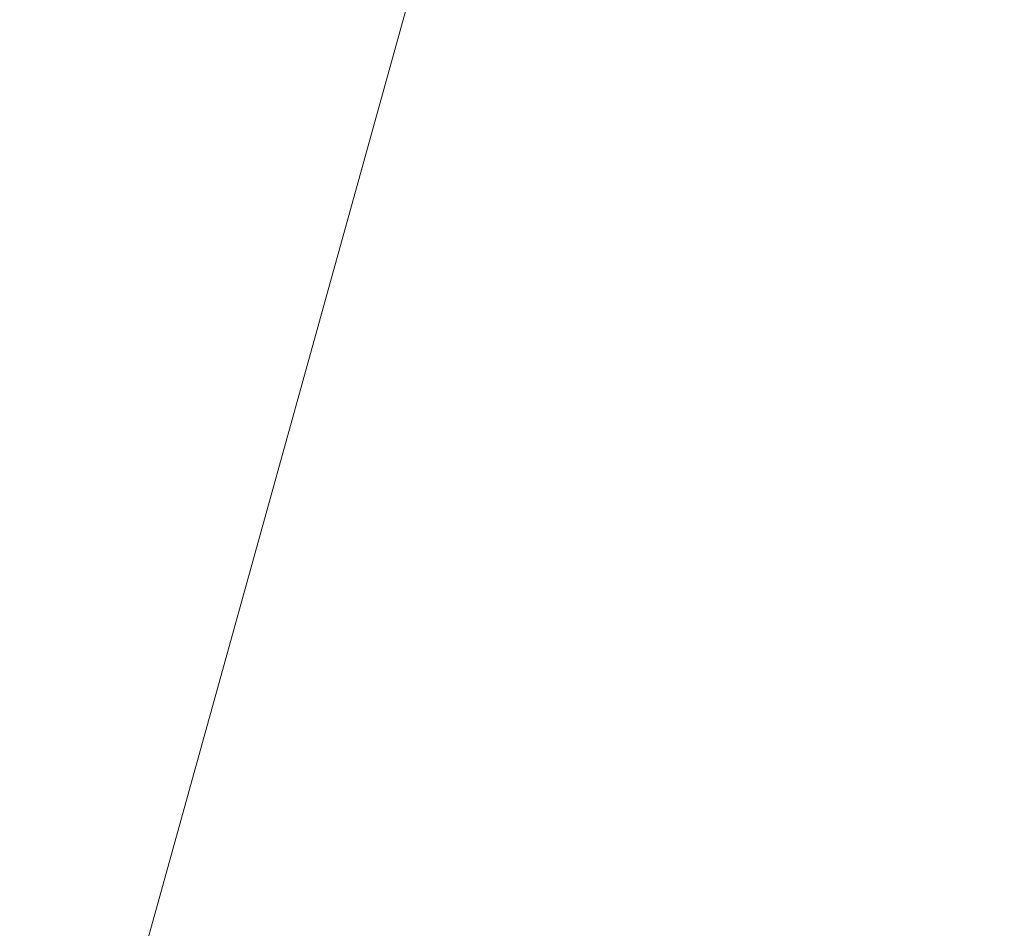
# Model space of a CAD drawing. Header units: millimetres. Extents: x -6861 to -4784, y 84 to 6892.
# Tile 25 of 200: x -5046.83 to -5044.87, y 246.65 to 248.45. Entities that reach past the tile are written whole.
import ezdxf

# ---------------------------------------------------------------- set-up
doc = ezdxf.new("R2010")
doc.units = ezdxf.units.MM
doc.layers.add('A-DETL-GENF', color=7, linetype='Continuous', lineweight=9)
doc.layers.add('E-LITE-EQPM', color=7, linetype='Continuous', lineweight=20)

# ---------------------------------------------------------------- blocks, each defined once
blk = doc.blocks.new('01 PODIUM EMPOTRADO CON MARCO 3_glb - PODIUM EMPOTRADO CON MARCO 3_dwg_NS-2254 ÍßÁ_1_5Ð_$$_É_îAÔO-659104-Lateral_PDF')
at = {"lineweight": 9}
blk.add_line((-3233.3552, 248.5), (-3246.9398, 199.5532), dxfattribs=at)
blk = doc.blocks.new('01 PODIUM EMPOTRADO CON MARCO 3_glb - UNO  WHITE_GOLD DOWNLIGHT EMPOTRABLE-659121-Lateral_PDF')
blk.add_blockref('01 PODIUM EMPOTRADO CON MARCO 3_glb - PODIUM EMPOTRADO CON MARCO 3_dwg_NS-2254 ÍßÁ_1_5Ð_$$_É_îAÔO-659104-Lateral_PDF', (0, 0))

msp = doc.modelspace()

# ---------------------------------------------------------------- hatches: boundary and pattern name
at = {"layer": 'A-DETL-GENF', "true_color": 0xaaaaaa}
h = msp.add_hatch(dxfattribs=at)
h.set_pattern_fill('FP_2', color=253, style=0, pattern_type=2)
h.set_pattern_definition([(45, (-4840.205, 277.281), (-10.6066, 10.6066), []), (135, (-4840.205, 277.281), (-10.6066, -10.6066), [])])
h.paths.add_polyline_path([(-5061.6568, 150), (-4823.7568, 150), (-4823.7568, 450), (-5061.6568, 450), (-5061.6568, 351.5), (-4866.6568, 351.5), (-4866.6568, 248.5), (-5061.6568, 248.5), (-5061.6568, 159.1628)])

# ---------------------------------------------------------------- block references
at = {"layer": 'E-LITE-EQPM'}
msp.add_blockref('01 PODIUM EMPOTRADO CON MARCO 3_glb - UNO  WHITE_GOLD DOWNLIGHT EMPOTRABLE-659121-Lateral_PDF', (-1812.697, 0), dxfattribs=at)

doc.saveas('drawing.dxf')
